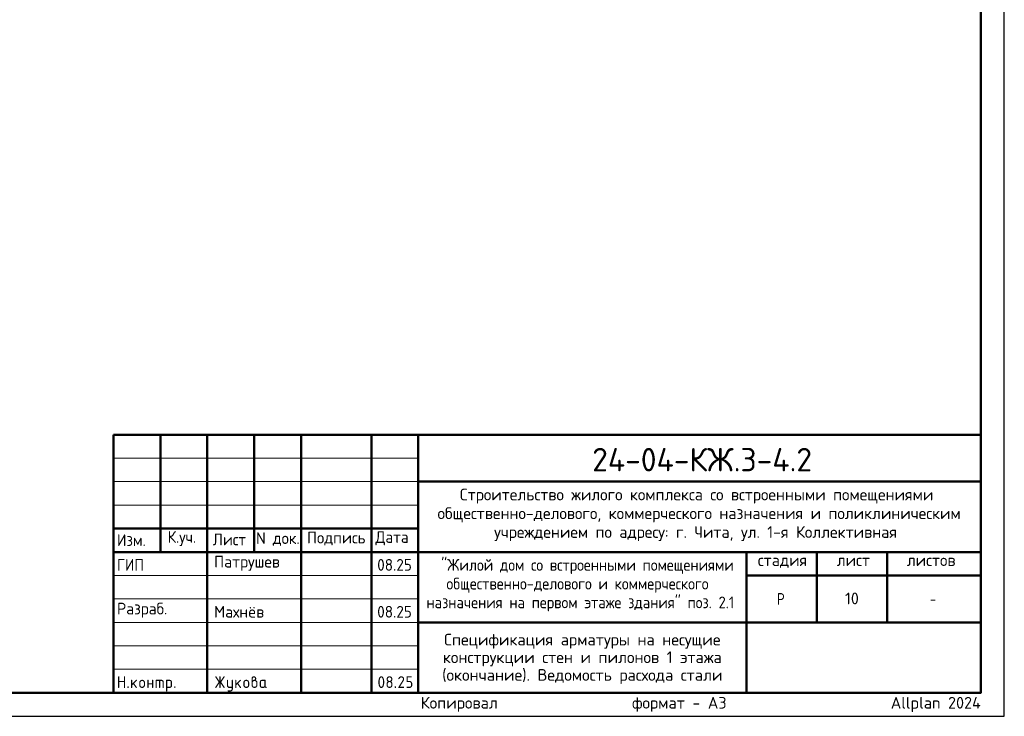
# Model space of a CAD drawing. Header units: millimetres. Extents: x 0 to 42000, y -2 to 29700.
# Tile 2 of 3: x 21000 to 42000, y -2 to 14849. Entities that reach past the tile are written whole.
import ezdxf

# ---------------------------------------------------------------- set-up
doc = ezdxf.new("R2010")
doc.units = ezdxf.units.MM
doc.layers.add('Standard', color=7, linetype='Continuous', lineweight=25)
doc.layers.add('Надписи', color=7, linetype='Continuous', lineweight=25)
doc.styles.add('ISOCPEUR', font='txt')

msp = doc.modelspace()

# ---------------------------------------------------------------- hatches: boundary and pattern name
at = {"layer": 'Standard', "linetype": 'Continuous', "lineweight": 25, "transparency": 33554687}
for points in [[(23099, 614), (23099, 839), (23099, 840), (23099, 842), (23099, 843), (23100, 844), (23100, 845), (23101, 846), (23101, 847), (23102, 848), (23103, 849), (23104, 850), (23105, 850), (23106, 851), (23107, 851), (23109, 851), (23110, 851), (23112, 851), (23113, 851), (23115, 851), (23116, 851), (23117, 851), (23118, 850), (23119, 850), (23120, 849), (23121, 848), (23122, 847), (23122, 846), (23123, 845), (23123, 844), (23124, 843), (23124, 842), (23124, 840), (23124, 839), (23124, 751), (23224, 751), (23224, 839), (23224, 840), (23224, 842), (23224, 843), (23225, 844), (23225, 845), (23226, 846), (23226, 847), (23227, 848), (23228, 849), (23229, 850), (23230, 850), (23231, 851), (23232, 851), (23233, 851), (23235, 851), (23236, 851), (23238, 851), (23239, 851), (23241, 851), (23242, 851), (23243, 850), (23244, 850), (23245, 849), (23246, 848), (23247, 847), (23247, 846), (23248, 845), (23248, 844), (23249, 843), (23249, 842), (23249, 840), (23249, 839), (23249, 614), (23249, 612), (23249, 611), (23249, 609), (23248, 608), (23248, 607), (23247, 606), (23247, 605), (23246, 604), (23245, 604), (23244, 603), (23243, 602), (23242, 602), (23241, 602), (23239, 601), (23238, 601), (23236, 601), (23235, 601), (23233, 601), (23232, 602), (23231, 602), (23230, 602), (23229, 603), (23228, 604), (23227, 604), (23226, 605), (23226, 606), (23225, 607), (23225, 608), (23224, 609), (23224, 611), (23224, 612), (23224, 614), (23224, 726), (23124, 726), (23124, 614), (23124, 612), (23124, 611), (23124, 609), (23123, 608), (23123, 607), (23122, 606), (23122, 605), (23121, 604), (23120, 604), (23119, 603), (23118, 602), (23117, 602), (23116, 602), (23115, 601), (23113, 601), (23112, 601), (23110, 601), (23109, 601), (23107, 602), (23106, 602), (23105, 602), (23104, 603), (23103, 604), (23102, 604), (23101, 605), (23101, 606), (23100, 607), (23100, 608), (23099, 609), (23099, 611), (23099, 612)], [(25259, 704), (25194, 607), (25193, 605), (25192, 604), (25191, 603), (25190, 603), (25188, 602), (25187, 602), (25185, 601), (25183, 601), (25182, 601), (25180, 601), (25179, 602), (25178, 602), (25177, 603), (25176, 603), (25175, 604), (25174, 605), (25173, 605), (25173, 606), (25172, 607), (25172, 609), (25171, 610), (25171, 611), (25171, 613), (25171, 614), (25171, 616), (25172, 618), (25172, 619), (25173, 621), (25243, 726), (25173, 832), (25172, 833), (25172, 835), (25171, 837), (25171, 838), (25171, 840), (25171, 841), (25171, 843), (25172, 844), (25172, 845), (25173, 846), (25173, 847), (25174, 848), (25175, 849), (25176, 849), (25177, 850), (25178, 850), (25179, 851), (25181, 851), (25182, 851), (25184, 851), (25185, 851), (25187, 851), (25188, 851), (25189, 850), (25191, 849), (25192, 848), (25193, 847), (25194, 846), (25259, 749), (25259, 839), (25259, 840), (25259, 842), (25259, 843), (25259, 844), (25260, 845), (25260, 846), (25261, 847), (25262, 848), (25262, 849), (25263, 850), (25264, 850), (25266, 851), (25267, 851), (25268, 851), (25269, 851), (25271, 851), (25273, 851), (25274, 851), (25275, 851), (25277, 851), (25278, 850), (25279, 850), (25280, 849), (25280, 848), (25281, 847), (25282, 846), (25282, 845), (25283, 844), (25283, 843), (25283, 842), (25284, 840), (25284, 839), (25284, 749), (25348, 846), (25349, 847), (25350, 848), (25351, 849), (25353, 850), (25354, 851), (25356, 851), (25357, 851), (25359, 851), (25360, 851), (25361, 851), (25362, 851), (25363, 850), (25365, 850), (25366, 849), (25367, 848), (25367, 847), (25368, 847), (25369, 846), (25370, 845), (25370, 843), (25371, 842), (25371, 841), (25371, 840), (25371, 839), (25371, 837), (25371, 835), (25370, 833), (25369, 832), (25299, 726), (25369, 621), (25370, 619), (25371, 617), (25371, 616), (25371, 614), (25371, 613), (25371, 611), (25371, 610), (25370, 609), (25370, 608), (25369, 607), (25368, 606), (25368, 605), (25367, 604), (25366, 603), (25365, 603), (25364, 602), (25363, 602), (25361, 602), (25360, 601), (25359, 601), (25357, 601), (25356, 602), (25354, 602), (25353, 603), (25351, 603), (25350, 604), (25349, 605), (25348, 607), (25284, 704), (25284, 614), (25284, 612), (25283, 611), (25283, 609), (25283, 608), (25282, 607), (25282, 606), (25281, 605), (25280, 604), (25280, 604), (25279, 603), (25278, 602), (25277, 602), (25275, 602), (25274, 601), (25273, 601), (25271, 601), (25269, 601), (25268, 601), (25267, 602), (25266, 602), (25264, 602), (25263, 603), (25262, 604), (25262, 604), (25261, 605), (25260, 606), (25260, 607), (25259, 608), (25259, 609), (25259, 611), (25259, 612), (25259, 614)], [(29137, 851), (29140, 851), (29144, 851), (29147, 851), (29150, 850), (29153, 850), (29156, 849), (29158, 848), (29161, 847), (29164, 846), (29167, 844), (29169, 843), (29172, 841), (29174, 839), (29177, 837), (29179, 835), (29181, 833), (29184, 831), (29186, 828), (29188, 826), (29189, 823), (29191, 821), (29193, 818), (29194, 816), (29195, 813), (29196, 810), (29197, 807), (29198, 804), (29198, 801), (29199, 798), (29199, 795), (29200, 792), (29200, 789), (29200, 784), (29199, 780), (29198, 775), (29197, 771), (29195, 766), (29193, 762), (29191, 757), (29188, 753), (29110, 626), (29187, 626), (29189, 626), (29190, 626), (29191, 626), (29193, 626), (29194, 625), (29195, 625), (29196, 624), (29197, 623), (29197, 622), (29198, 621), (29198, 620), (29199, 619), (29199, 618), (29199, 617), (29200, 615), (29200, 614), (29200, 612), (29199, 611), (29199, 610), (29199, 608), (29198, 607), (29198, 606), (29197, 605), (29197, 604), (29196, 604), (29195, 603), (29194, 602), (29193, 602), (29191, 602), (29190, 601), (29189, 601), (29187, 601), (29087, 601), (29086, 601), (29084, 601), (29083, 602), (29082, 602), (29081, 602), (29080, 603), (29079, 604), (29078, 604), (29077, 605), (29076, 606), (29076, 607), (29075, 608), (29075, 609), (29075, 611), (29075, 612), (29075, 614), (29075, 616), (29075, 617), (29076, 619), (29077, 621), (29168, 768), (29170, 771), (29171, 773), (29172, 776), (29173, 778), (29174, 781), (29174, 783), (29175, 786), (29175, 789), (29175, 793), (29174, 796), (29173, 800), (29172, 803), (29171, 806), (29168, 809), (29166, 813), (29164, 815), (29161, 818), (29158, 820), (29155, 822), (29152, 823), (29148, 825), (29145, 826), (29141, 826), (29137, 826), (29135, 826), (29132, 826), (29129, 825), (29127, 824), (29124, 823), (29122, 822), (29119, 820), (29117, 818), (29114, 816), (29112, 814), (29110, 812), (29107, 809), (29105, 806), (29103, 802), (29100, 799), (29098, 795), (29097, 793), (29096, 792), (29095, 791), (29094, 790), (29092, 790), (29091, 789), (29089, 789), (29087, 789), (29086, 789), (29084, 789), (29083, 789), (29082, 790), (29081, 790), (29080, 791), (29079, 791), (29078, 792), (29077, 793), (29076, 794), (29076, 795), (29075, 796), (29075, 797), (29075, 798), (29075, 800), (29075, 801), (29075, 803), (29075, 804), (29075, 805), (29076, 806), (29079, 812), (29082, 817), (29085, 822), (29088, 826), (29092, 830), (29095, 834), (29099, 837), (29103, 840), (29107, 843), (29111, 845), (29115, 847), (29119, 848), (29123, 850), (29128, 851), (29132, 851)], [(29250, 739), (29250, 839), (29250, 840), (29250, 842), (29250, 843), (29250, 844), (29251, 845), (29251, 846), (29252, 847), (29253, 848), (29253, 849), (29254, 850), (29255, 850), (29257, 851), (29258, 851), (29259, 851), (29261, 851), (29262, 851), (29349, 851), (29351, 851), (29352, 851), (29354, 851), (29355, 851), (29356, 850), (29357, 850), (29358, 849), (29359, 848), (29359, 847), (29360, 846), (29361, 845), (29361, 844), (29361, 843), (29362, 842), (29362, 840), (29362, 839), (29362, 837), (29362, 836), (29361, 834), (29361, 833), (29361, 832), (29360, 831), (29359, 830), (29359, 829), (29358, 829), (29357, 828), (29356, 827), (29355, 827), (29354, 827), (29352, 826), (29351, 826), (29349, 826), (29275, 826), (29275, 751), (29312, 751), (29315, 751), (29318, 751), (29321, 751), (29324, 750), (29327, 750), (29330, 749), (29333, 748), (29336, 747), (29339, 746), (29341, 744), (29344, 743), (29347, 741), (29349, 739), (29351, 737), (29354, 735), (29356, 733), (29358, 731), (29360, 728), (29362, 726), (29364, 723), (29366, 721), (29367, 718), (29369, 715), (29370, 713), (29371, 710), (29372, 707), (29373, 704), (29373, 701), (29374, 698), (29374, 695), (29374, 692), (29374, 689), (29374, 664), (29374, 661), (29374, 657), (29374, 654), (29373, 651), (29373, 648), (29372, 645), (29371, 643), (29370, 640), (29369, 637), (29367, 634), (29366, 632), (29364, 629), (29362, 627), (29360, 624), (29358, 622), (29356, 620), (29354, 617), (29351, 615), (29349, 613), (29346, 612), (29344, 610), (29341, 608), (29339, 607), (29336, 606), (29333, 605), (29330, 604), (29327, 603), (29324, 602), (29321, 602), (29318, 602), (29315, 601), (29312, 601), (29262, 601), (29261, 601), (29259, 601), (29258, 602), (29257, 602), (29255, 602), (29254, 603), (29253, 604), (29253, 604), (29252, 605), (29251, 606), (29251, 607), (29250, 608), (29250, 610), (29250, 611), (29250, 612), (29250, 614), (29250, 615), (29250, 617), (29250, 618), (29250, 619), (29251, 620), (29251, 621), (29252, 622), (29253, 623), (29253, 624), (29254, 625), (29255, 625), (29257, 626), (29258, 626), (29259, 626), (29261, 626), (29262, 626), (29312, 626), (29316, 626), (29319, 627), (29323, 628), (29326, 629), (29330, 630), (29333, 632), (29336, 634), (29338, 637), (29341, 640), (29343, 643), (29345, 646), (29347, 649), (29348, 653), (29349, 656), (29349, 660), (29349, 664), (29349, 689), (29349, 693), (29349, 696), (29348, 700), (29347, 703), (29345, 707), (29343, 710), (29341, 713), (29338, 715), (29336, 718), (29333, 720), (29330, 722), (29326, 724), (29323, 725), (29319, 726), (29316, 726), (29312, 726), (29262, 726), (29261, 726), (29259, 726), (29258, 727), (29257, 727), (29255, 727), (29254, 728), (29253, 729), (29253, 729), (29252, 730), (29251, 731), (29251, 732), (29250, 733), (29250, 734), (29250, 736), (29250, 737)], [(23299, 626), (23299, 628), (23299, 629), (23299, 631), (23300, 632), (23300, 633), (23301, 634), (23301, 635), (23302, 636), (23303, 637), (23304, 637), (23305, 638), (23306, 638), (23307, 638), (23309, 639), (23310, 639), (23312, 639), (23313, 639), (23314, 639), (23316, 638), (23317, 638), (23318, 638), (23319, 637), (23320, 637), (23321, 636), (23322, 635), (23322, 634), (23323, 633), (23323, 632), (23324, 631), (23324, 629), (23324, 628), (23324, 626), (23324, 614), (23324, 612), (23324, 611), (23324, 610), (23323, 608), (23323, 607), (23322, 606), (23322, 605), (23321, 604), (23320, 604), (23319, 603), (23318, 602), (23317, 602), (23316, 602), (23314, 601), (23313, 601), (23312, 601), (23310, 601), (23309, 601), (23307, 602), (23306, 602), (23305, 602), (23304, 603), (23303, 604), (23302, 604), (23301, 605), (23301, 606), (23300, 607), (23300, 608), (23299, 610), (23299, 611), (23299, 612), (23299, 614)], [(23399, 694), (23478, 773), (23478, 773), (23479, 774), (23480, 775), (23482, 775), (23483, 776), (23484, 776), (23485, 776), (23486, 776), (23488, 776), (23489, 776), (23491, 776), (23492, 775), (23493, 775), (23494, 774), (23495, 774), (23496, 773), (23497, 772), (23497, 771), (23498, 770), (23498, 769), (23499, 768), (23499, 767), (23499, 765), (23499, 764), (23499, 762), (23499, 761), (23498, 760), (23498, 759), (23497, 758), (23497, 757), (23496, 756), (23495, 755), (23440, 700), (23496, 621), (23498, 619), (23498, 617), (23499, 616), (23499, 614), (23499, 612), (23499, 611), (23499, 609), (23498, 608), (23498, 607), (23497, 606), (23497, 605), (23496, 604), (23495, 604), (23494, 603), (23493, 602), (23492, 602), (23491, 602), (23489, 601), (23488, 601), (23486, 601), (23485, 601), (23483, 602), (23482, 602), (23480, 603), (23479, 603), (23478, 604), (23477, 605), (23476, 607), (23422, 682), (23399, 659), (23399, 614), (23399, 612), (23399, 611), (23399, 609), (23398, 608), (23398, 607), (23397, 606), (23397, 605), (23396, 604), (23395, 604), (23394, 603), (23393, 602), (23392, 602), (23391, 602), (23389, 601), (23388, 601), (23386, 601), (23385, 601), (23383, 601), (23382, 602), (23381, 602), (23380, 602), (23379, 603), (23378, 604), (23377, 604), (23376, 605), (23376, 606), (23375, 607), (23375, 608), (23374, 609), (23374, 611), (23374, 612), (23374, 614), (23374, 764), (23374, 765), (23374, 767), (23374, 768), (23375, 769), (23375, 770), (23376, 771), (23376, 772), (23377, 773), (23378, 774), (23379, 774), (23380, 775), (23381, 775), (23382, 776), (23383, 776), (23385, 776), (23386, 776), (23388, 776), (23389, 776), (23391, 776), (23392, 775), (23393, 775), (23394, 774), (23395, 774), (23396, 773), (23397, 772), (23397, 771), (23398, 770), (23398, 769), (23399, 768), (23399, 767), (23399, 765), (23399, 764)], [(23749, 676), (23749, 614), (23749, 612), (23748, 611), (23748, 609), (23748, 608), (23747, 607), (23747, 606), (23746, 605), (23746, 604), (23745, 604), (23744, 603), (23743, 602), (23742, 602), (23740, 602), (23739, 601), (23738, 601), (23736, 601), (23735, 601), (23733, 601), (23732, 602), (23731, 602), (23729, 602), (23729, 603), (23728, 604), (23727, 604), (23726, 605), (23725, 606), (23725, 607), (23724, 608), (23724, 609), (23724, 611), (23724, 612), (23724, 614), (23724, 764), (23724, 765), (23724, 767), (23724, 768), (23724, 769), (23725, 770), (23725, 771), (23726, 772), (23727, 773), (23728, 774), (23729, 774), (23729, 775), (23731, 775), (23732, 776), (23733, 776), (23735, 776), (23736, 776), (23738, 776), (23739, 776), (23740, 776), (23742, 775), (23743, 775), (23744, 774), (23745, 774), (23746, 773), (23746, 772), (23747, 771), (23747, 770), (23748, 769), (23748, 768), (23748, 767), (23749, 765), (23749, 764), (23749, 701), (23823, 701), (23823, 764), (23823, 765), (23824, 767), (23824, 768), (23824, 769), (23825, 770), (23825, 771), (23826, 772), (23826, 773), (23827, 774), (23828, 774), (23829, 775), (23830, 775), (23832, 776), (23833, 776), (23834, 776), (23836, 776), (23837, 776), (23839, 776), (23840, 776), (23841, 775), (23843, 775), (23843, 774), (23844, 774), (23845, 773), (23846, 772), (23847, 771), (23847, 770), (23848, 769), (23848, 768), (23848, 767), (23848, 765), (23848, 764), (23848, 614), (23848, 612), (23848, 611), (23848, 609), (23848, 608), (23847, 607), (23847, 606), (23846, 605), (23845, 604), (23844, 604), (23843, 603), (23843, 602), (23841, 602), (23840, 602), (23839, 601), (23837, 601), (23836, 601), (23834, 601), (23833, 601), (23832, 602), (23830, 602), (23829, 602), (23828, 603), (23827, 604), (23826, 604), (23826, 605), (23825, 606), (23825, 607), (23824, 608), (23824, 609), (23824, 611), (23823, 612), (23823, 614), (23823, 676)], [(23911, 776), (24023, 776), (24026, 776), (24028, 776), (24031, 776), (24033, 775), (24036, 775), (24038, 774), (24040, 773), (24043, 773), (24045, 772), (24047, 770), (24049, 769), (24051, 768), (24053, 767), (24055, 765), (24057, 763), (24059, 762), (24061, 760), (24062, 758), (24064, 756), (24065, 754), (24067, 752), (24068, 750), (24069, 748), (24070, 745), (24071, 743), (24071, 741), (24072, 739), (24072, 736), (24073, 734), (24073, 731), (24073, 729), (24073, 726), (24073, 614), (24073, 612), (24073, 611), (24073, 609), (24073, 608), (24072, 607), (24072, 606), (24071, 605), (24070, 604), (24069, 604), (24068, 603), (24067, 602), (24066, 602), (24065, 602), (24064, 601), (24062, 601), (24061, 601), (24059, 601), (24058, 601), (24057, 602), (24055, 602), (24054, 602), (24053, 603), (24052, 604), (24051, 604), (24051, 605), (24050, 606), (24049, 607), (24049, 608), (24049, 609), (24048, 611), (24048, 612), (24048, 614), (24048, 726), (24048, 729), (24048, 731), (24047, 734), (24046, 736), (24046, 738), (24044, 740), (24043, 742), (24041, 744), (24039, 746), (24037, 747), (24035, 748), (24033, 749), (24031, 750), (24028, 751), (24026, 751), (24023, 751), (23998, 751), (23998, 614), (23998, 612), (23998, 611), (23998, 609), (23998, 608), (23997, 607), (23997, 606), (23996, 605), (23995, 604), (23995, 604), (23994, 603), (23993, 602), (23991, 602), (23990, 602), (23989, 601), (23987, 601), (23986, 601), (23984, 601), (23983, 601), (23982, 602), (23980, 602), (23979, 602), (23978, 603), (23977, 604), (23977, 604), (23976, 605), (23975, 606), (23975, 607), (23974, 608), (23974, 609), (23974, 611), (23973, 612), (23973, 614), (23973, 751), (23924, 751), (23924, 614), (23924, 612), (23923, 611), (23923, 609), (23923, 608), (23922, 607), (23922, 606), (23921, 605), (23920, 604), (23920, 604), (23919, 603), (23918, 602), (23916, 602), (23915, 602), (23914, 601), (23913, 601), (23911, 601), (23909, 601), (23908, 601), (23907, 602), (23906, 602), (23904, 602), (23903, 603), (23902, 604), (23902, 604), (23901, 605), (23900, 606), (23900, 607), (23899, 608), (23899, 609), (23899, 611), (23898, 612), (23898, 614), (23898, 764), (23898, 765), (23899, 767), (23899, 768), (23899, 769), (23900, 770), (23900, 771), (23901, 772), (23902, 773), (23902, 774), (23903, 774), (23904, 775), (23905, 775), (23907, 776), (23908, 776), (23909, 776)], [(24298, 626), (24298, 628), (24298, 629), (24299, 631), (24299, 632), (24299, 633), (24300, 634), (24301, 635), (24301, 636), (24302, 637), (24303, 637), (24304, 638), (24305, 638), (24307, 638), (24308, 639), (24309, 639), (24311, 639), (24312, 639), (24314, 639), (24315, 638), (24316, 638), (24317, 638), (24318, 637), (24319, 637), (24320, 636), (24321, 635), (24322, 634), (24322, 633), (24323, 632), (24323, 631), (24323, 629), (24323, 628), (24323, 626), (24323, 614), (24323, 612), (24323, 611), (24323, 610), (24323, 608), (24322, 607), (24322, 606), (24321, 605), (24320, 604), (24319, 604), (24318, 603), (24317, 602), (24316, 602), (24315, 602), (24314, 601), (24312, 601), (24311, 601), (24309, 601), (24308, 601), (24307, 602), (24305, 602), (24304, 602), (24303, 603), (24302, 604), (24301, 604), (24301, 605), (24300, 606), (24299, 607), (24299, 608), (24299, 610), (24298, 611), (24298, 612), (24298, 614)], [(25521, 576), (25521, 601), (25471, 601), (25468, 601), (25466, 602), (25463, 602), (25461, 602), (25458, 603), (25456, 603), (25454, 604), (25452, 605), (25449, 606), (25447, 607), (25445, 608), (25443, 609), (25441, 611), (25439, 612), (25437, 614), (25436, 616), (25434, 618), (25432, 620), (25431, 622), (25429, 624), (25428, 626), (25427, 628), (25426, 630), (25425, 632), (25424, 634), (25423, 637), (25422, 639), (25422, 641), (25422, 644), (25421, 646), (25421, 649), (25421, 651), (25421, 764), (25421, 765), (25421, 767), (25421, 768), (25422, 769), (25422, 770), (25423, 771), (25423, 772), (25424, 773), (25425, 774), (25426, 774), (25427, 775), (25428, 775), (25429, 776), (25431, 776), (25432, 776), (25434, 776), (25435, 776), (25437, 776), (25438, 776), (25439, 775), (25440, 775), (25441, 774), (25442, 774), (25443, 773), (25444, 772), (25444, 771), (25445, 770), (25445, 769), (25446, 768), (25446, 767), (25446, 765), (25446, 764), (25446, 651), (25446, 649), (25447, 646), (25447, 644), (25448, 642), (25449, 640), (25450, 638), (25452, 636), (25454, 634), (25455, 632), (25457, 630), (25459, 629), (25462, 628), (25464, 627), (25466, 627), (25468, 626), (25471, 626), (25521, 626), (25521, 764), (25521, 765), (25521, 767), (25521, 768), (25522, 769), (25522, 770), (25523, 771), (25523, 772), (25524, 773), (25525, 774), (25526, 774), (25527, 775), (25528, 775), (25529, 776), (25530, 776), (25532, 776), (25533, 776), (25535, 776), (25536, 776), (25538, 776), (25539, 775), (25540, 775), (25541, 774), (25542, 774), (25543, 773), (25544, 772), (25544, 771), (25545, 770), (25545, 769), (25545, 768), (25546, 767), (25546, 765), (25546, 764), (25546, 576), (25546, 574), (25546, 571), (25545, 569), (25545, 566), (25545, 564), (25544, 562), (25543, 559), (25542, 557), (25541, 555), (25540, 553), (25539, 551), (25538, 549), (25537, 547), (25535, 545), (25533, 543), (25532, 541), (25530, 539), (25528, 538), (25526, 536), (25524, 535), (25522, 533), (25520, 532), (25518, 531), (25516, 530), (25514, 529), (25511, 528), (25509, 528), (25507, 527), (25504, 527), (25502, 527), (25499, 526), (25497, 526), (25446, 526), (25445, 526), (25443, 527), (25442, 527), (25441, 527), (25440, 528), (25439, 528), (25438, 529), (25437, 529), (25436, 530), (25435, 531), (25435, 532), (25434, 533), (25434, 535), (25434, 536), (25434, 537), (25434, 539), (25434, 540), (25434, 541), (25434, 542), (25435, 544), (25435, 545), (25436, 546), (25436, 547), (25437, 548), (25438, 549), (25439, 549), (25440, 550), (25442, 550), (25443, 551), (25444, 551), (25445, 551), (25446, 551), (25496, 551), (25499, 551), (25501, 552), (25503, 552), (25506, 553), (25508, 554), (25510, 555), (25512, 557), (25514, 558), (25515, 560), (25517, 562), (25518, 564), (25519, 566), (25520, 568), (25520, 571), (25521, 573)], [(25621, 694), (25700, 773), (25700, 773), (25701, 774), (25702, 775), (25704, 775), (25705, 776), (25706, 776), (25707, 776), (25708, 776), (25710, 776), (25711, 776), (25713, 776), (25714, 775), (25715, 775), (25716, 774), (25717, 774), (25718, 773), (25719, 772), (25719, 771), (25720, 770), (25720, 769), (25721, 768), (25721, 767), (25721, 765), (25721, 764), (25721, 762), (25721, 761), (25721, 760), (25720, 759), (25720, 758), (25719, 757), (25718, 756), (25717, 755), (25662, 700), (25719, 621), (25720, 619), (25720, 617), (25721, 616), (25721, 614), (25721, 612), (25721, 611), (25721, 609), (25720, 608), (25720, 607), (25719, 606), (25719, 605), (25718, 604), (25717, 604), (25716, 603), (25715, 602), (25714, 602), (25713, 602), (25711, 601), (25710, 601), (25708, 601), (25707, 601), (25705, 602), (25704, 602), (25703, 603), (25701, 603), (25700, 604), (25699, 605), (25698, 607), (25644, 682), (25621, 659), (25621, 614), (25621, 612), (25621, 611), (25621, 609), (25620, 608), (25620, 607), (25619, 606), (25619, 605), (25618, 604), (25617, 604), (25616, 603), (25615, 602), (25614, 602), (25613, 602), (25611, 601), (25610, 601), (25608, 601), (25607, 601), (25606, 601), (25604, 602), (25603, 602), (25602, 602), (25601, 603), (25600, 604), (25599, 604), (25598, 605), (25598, 606), (25597, 607), (25597, 608), (25596, 609), (25596, 611), (25596, 612), (25596, 614), (25596, 764), (25596, 765), (25596, 767), (25596, 768), (25597, 769), (25597, 770), (25598, 771), (25598, 772), (25599, 773), (25600, 774), (25601, 774), (25602, 775), (25603, 775), (25604, 776), (25606, 776), (25607, 776), (25608, 776), (25610, 776), (25611, 776), (25613, 776), (25614, 775), (25615, 775), (25616, 774), (25617, 774), (25618, 773), (25619, 772), (25619, 771), (25620, 770), (25620, 769), (25621, 768), (25621, 767), (25621, 765), (25621, 764)], [(29000, 626), (29000, 628), (29000, 629), (29000, 631), (29001, 632), (29001, 633), (29002, 634), (29002, 635), (29003, 636), (29004, 637), (29005, 637), (29006, 638), (29007, 638), (29008, 638), (29009, 639), (29011, 639), (29012, 639), (29014, 639), (29015, 639), (29017, 638), (29018, 638), (29019, 638), (29020, 637), (29021, 637), (29022, 636), (29023, 635), (29023, 634), (29024, 633), (29024, 632), (29024, 631), (29025, 629), (29025, 628), (29025, 626), (29025, 614), (29025, 612), (29025, 611), (29024, 610), (29024, 608), (29024, 607), (29023, 606), (29023, 605), (29022, 604), (29021, 604), (29020, 603), (29019, 602), (29018, 602), (29017, 602), (29015, 601), (29014, 601), (29012, 601), (29011, 601), (29009, 601), (29008, 602), (29007, 602), (29006, 602), (29005, 603), (29004, 604), (29003, 604), (29002, 605), (29002, 606), (29001, 607), (29001, 608), (29000, 610), (29000, 611), (29000, 612), (29000, 614)]]:
    msp.add_hatch(color=7, dxfattribs=at).paths.add_polyline_path(points, flags=16)
h = msp.add_hatch(color=7, dxfattribs=at)
h.paths.add_polyline_path([(25971, 764), (25975, 767), (25979, 769), (25982, 772), (25986, 773), (25990, 775), (25993, 775), (25997, 776), (26000, 776), (26002, 776), (26004, 777), (26006, 777), (26007, 778), (26009, 779), (26011, 781), (26013, 783), (26014, 785), (26016, 787), (26017, 789), (26018, 791), (26019, 793), (26020, 795), (26020, 797), (26021, 799), (26021, 801), (26021, 804), (26020, 806), (26020, 809), (26019, 811), (26018, 813), (26017, 815), (26015, 817), (26014, 819), (26012, 821), (26010, 822), (26008, 824), (26005, 824), (26003, 825), (26001, 826), (25998, 826), (25996, 826), (25993, 826), (25991, 826), (25988, 825), (25986, 824), (25984, 823), (25982, 822), (25980, 821), (25978, 819), (25976, 817), (25975, 815), (25973, 813), (25973, 811), (25972, 809), (25971, 806), (25971, 804), (25971, 801)])
h.paths.add_polyline_path([(26033, 771), (26037, 769), (26041, 767), (26045, 765), (26048, 762), (26052, 759), (26055, 756), (26058, 752), (26060, 748), (26063, 744), (26065, 740), (26067, 736), (26068, 732), (26069, 727), (26070, 723), (26070, 718), (26070, 714), (26070, 664), (26070, 661), (26070, 657), (26070, 654), (26069, 651), (26069, 648), (26068, 645), (26067, 642), (26066, 640), (26065, 637), (26063, 634), (26062, 632), (26060, 629), (26058, 627), (26056, 624), (26054, 622), (26052, 619), (26050, 617), (26048, 615), (26045, 613), (26043, 612), (26040, 610), (26037, 608), (26035, 607), (26032, 606), (26029, 605), (26026, 604), (26024, 603), (26021, 602), (26018, 602), (26014, 602), (26011, 601), (26008, 601), (26005, 601), (26002, 602), (25999, 602), (25996, 602), (25993, 603), (25990, 604), (25987, 605), (25984, 606), (25981, 607), (25979, 608), (25976, 610), (25973, 612), (25971, 613), (25968, 615), (25966, 617), (25964, 620), (25962, 622), (25960, 624), (25958, 627), (25956, 629), (25954, 632), (25953, 634), (25951, 637), (25950, 640), (25949, 643), (25948, 645), (25947, 648), (25947, 651), (25946, 654), (25946, 657), (25946, 661), (25946, 664), (25946, 801), (25946, 804), (25946, 806), (25946, 809), (25947, 811), (25947, 814), (25948, 816), (25948, 818), (25949, 821), (25950, 823), (25951, 825), (25953, 827), (25954, 829), (25955, 831), (25957, 833), (25958, 835), (25960, 837), (25962, 839), (25964, 840), (25966, 842), (25968, 843), (25970, 845), (25972, 846), (25974, 847), (25976, 848), (25979, 849), (25981, 849), (25983, 850), (25986, 850), (25988, 851), (25990, 851), (25993, 851), (25996, 851), (25998, 851), (26001, 851), (26003, 851), (26006, 850), (26008, 850), (26010, 849), (26013, 849), (26015, 848), (26017, 847), (26019, 846), (26021, 844), (26023, 843), (26025, 842), (26027, 840), (26029, 839), (26031, 837), (26033, 835), (26034, 833), (26036, 831), (26037, 829), (26039, 827), (26040, 825), (26041, 823), (26042, 821), (26043, 818), (26043, 816), (26044, 814), (26045, 811), (26045, 809), (26045, 806), (26045, 804), (26045, 801), (26045, 797), (26045, 792), (26044, 788), (26042, 784), (26041, 781), (26038, 777), (26036, 774)], flags=16)
h.paths.add_polyline_path([(26045, 664), (26045, 714), (26045, 718), (26045, 721), (26044, 725), (26043, 728), (26041, 732), (26039, 735), (26037, 738), (26035, 740), (26032, 743), (26029, 745), (26026, 747), (26023, 749), (26019, 750), (26016, 751), (26012, 751), (26008, 751), (26004, 751), (26001, 751), (25997, 750), (25994, 749), (25990, 747), (25987, 745), (25984, 743), (25982, 740), (25979, 738), (25977, 735), (25975, 732), (25973, 728), (25972, 725), (25971, 721), (25971, 718), (25971, 714), (25971, 664), (25971, 660), (25971, 656), (25972, 653), (25973, 649), (25975, 646), (25977, 643), (25979, 640), (25982, 637), (25984, 634), (25987, 632), (25990, 630), (25994, 629), (25997, 628), (26001, 627), (26004, 626), (26008, 626), (26012, 626), (26016, 627), (26019, 628), (26023, 629), (26026, 630), (26029, 633), (26032, 635), (26035, 637), (26037, 640), (26039, 643), (26041, 646), (26043, 649), (26044, 653), (26045, 656), (26045, 660)])
h = msp.add_hatch(color=7, dxfattribs=at)
h.paths.add_polyline_path([(28750, 726), (28750, 734), (28749, 742), (28749, 749), (28748, 756), (28747, 764), (28746, 771), (28745, 778), (28743, 785), (28742, 790), (28741, 795), (28739, 799), (28738, 803), (28736, 807), (28734, 810), (28732, 813), (28731, 816), (28729, 818), (28727, 820), (28724, 822), (28722, 824), (28720, 825), (28718, 826), (28715, 826), (28712, 826), (28710, 826), (28708, 826), (28705, 825), (28703, 824), (28701, 822), (28699, 820), (28696, 818), (28695, 816), (28693, 813), (28691, 810), (28689, 807), (28688, 803), (28686, 799), (28685, 794), (28683, 790), (28682, 785), (28680, 778), (28679, 770), (28678, 763), (28677, 756), (28676, 749), (28676, 741), (28675, 734), (28675, 726), (28675, 719), (28676, 711), (28676, 704), (28677, 696), (28678, 689), (28679, 682), (28680, 675), (28682, 668), (28683, 663), (28684, 658), (28686, 654), (28687, 650), (28689, 646), (28691, 643), (28693, 639), (28694, 637), (28696, 634), (28698, 632), (28701, 630), (28703, 629), (28705, 628), (28707, 627), (28710, 626), (28712, 626), (28715, 626), (28718, 627), (28720, 628), (28722, 629), (28724, 630), (28727, 632), (28729, 634), (28731, 637), (28732, 639), (28734, 643), (28736, 646), (28738, 650), (28739, 654), (28741, 658), (28742, 663), (28743, 668), (28745, 675), (28746, 682), (28747, 689), (28748, 696), (28749, 704), (28749, 711), (28750, 719)])
h.paths.add_polyline_path([(28775, 726), (28775, 721), (28775, 715), (28775, 710), (28774, 705), (28774, 699), (28773, 694), (28773, 689), (28772, 685), (28771, 680), (28771, 675), (28770, 671), (28769, 666), (28768, 662), (28766, 657), (28765, 653), (28764, 649), (28762, 643), (28760, 638), (28757, 633), (28755, 628), (28752, 624), (28749, 620), (28746, 616), (28743, 613), (28740, 610), (28736, 608), (28733, 606), (28729, 604), (28725, 603), (28721, 602), (28717, 601), (28712, 601), (28708, 601), (28704, 602), (28700, 603), (28696, 604), (28692, 606), (28689, 608), (28685, 610), (28682, 613), (28679, 616), (28676, 620), (28673, 624), (28670, 628), (28668, 632), (28665, 638), (28663, 643), (28661, 649), (28660, 653), (28658, 657), (28657, 661), (28656, 666), (28655, 670), (28654, 675), (28654, 680), (28653, 684), (28652, 689), (28652, 694), (28651, 699), (28651, 705), (28650, 710), (28650, 715), (28650, 721), (28650, 726), (28650, 732), (28650, 737), (28650, 743), (28651, 748), (28651, 753), (28652, 758), (28652, 763), (28653, 768), (28654, 773), (28654, 778), (28655, 782), (28656, 787), (28657, 791), (28658, 795), (28660, 800), (28661, 804), (28663, 810), (28665, 815), (28668, 820), (28670, 825), (28673, 829), (28676, 833), (28679, 836), (28682, 839), (28685, 842), (28689, 845), (28692, 847), (28696, 848), (28700, 850), (28704, 851), (28708, 851), (28712, 851), (28717, 851), (28721, 851), (28725, 850), (28729, 848), (28733, 847), (28736, 845), (28740, 842), (28743, 839), (28746, 836), (28749, 833), (28752, 829), (28755, 824), (28757, 820), (28760, 815), (28762, 810), (28764, 804), (28765, 799), (28766, 795), (28768, 791), (28769, 787), (28770, 782), (28771, 777), (28771, 773), (28772, 768), (28773, 763), (28773, 758), (28774, 753), (28774, 748), (28775, 743), (28775, 737), (28775, 732)], flags=16)
h = msp.add_hatch(color=7, dxfattribs=at)
h.paths.add_polyline_path([(28887, 626), (28891, 626), (28895, 627), (28898, 628), (28902, 629), (28905, 630), (28908, 632), (28911, 634), (28914, 637), (28917, 640), (28919, 643), (28921, 646), (28922, 649), (28923, 653), (28924, 656), (28925, 660), (28925, 664), (28925, 689), (28925, 693), (28924, 696), (28923, 700), (28922, 703), (28921, 707), (28919, 710), (28916, 713), (28914, 715), (28911, 718), (28908, 720), (28905, 722), (28902, 724), (28898, 725), (28895, 726), (28891, 726), (28887, 726), (28883, 726), (28880, 726), (28876, 725), (28873, 724), (28870, 722), (28867, 720), (28864, 718), (28861, 715), (28858, 713), (28856, 710), (28854, 707), (28853, 703), (28851, 700), (28851, 696), (28850, 693), (28850, 689), (28850, 664), (28850, 660), (28851, 656), (28851, 653), (28853, 649), (28854, 646), (28856, 643), (28858, 640), (28861, 637), (28864, 634), (28867, 632), (28870, 630), (28873, 629), (28876, 628), (28880, 627), (28883, 626)])
h.paths.add_polyline_path([(28887, 601), (28884, 601), (28881, 602), (28878, 602), (28875, 602), (28872, 603), (28869, 604), (28866, 605), (28863, 606), (28861, 607), (28858, 608), (28855, 610), (28853, 612), (28850, 613), (28848, 615), (28845, 617), (28843, 620), (28841, 622), (28839, 624), (28837, 627), (28835, 629), (28834, 632), (28832, 634), (28831, 637), (28830, 640), (28828, 643), (28828, 645), (28827, 648), (28826, 651), (28826, 654), (28825, 657), (28825, 661), (28825, 664), (28825, 689), (28825, 693), (28825, 696), (28826, 700), (28827, 704), (28827, 707), (28828, 710), (28830, 714), (28831, 717), (28833, 720), (28835, 723), (28837, 726), (28839, 729), (28841, 731), (28844, 734), (28847, 736), (28850, 739), (28847, 741), (28844, 744), (28841, 746), (28839, 749), (28837, 752), (28835, 755), (28833, 758), (28831, 761), (28830, 764), (28828, 767), (28827, 771), (28827, 774), (28826, 778), (28825, 781), (28825, 785), (28825, 789), (28825, 792), (28825, 795), (28826, 798), (28826, 801), (28827, 804), (28828, 807), (28828, 810), (28830, 813), (28831, 816), (28832, 818), (28834, 821), (28835, 823), (28837, 826), (28839, 828), (28841, 831), (28843, 833), (28845, 835), (28848, 837), (28850, 839), (28853, 841), (28855, 843), (28858, 844), (28861, 846), (28863, 847), (28866, 848), (28869, 849), (28872, 850), (28875, 850), (28878, 851), (28881, 851), (28884, 851), (28887, 851), (28891, 851), (28894, 851), (28897, 851), (28900, 850), (28903, 850), (28906, 849), (28909, 848), (28911, 847), (28914, 846), (28917, 844), (28919, 843), (28922, 841), (28924, 839), (28927, 837), (28929, 835), (28931, 833), (28934, 831), (28936, 828), (28938, 826), (28939, 823), (28941, 821), (28943, 818), (28944, 816), (28945, 813), (28946, 810), (28947, 807), (28948, 804), (28949, 801), (28949, 798), (28949, 795), (28950, 792), (28950, 789), (28950, 785), (28949, 781), (28949, 778), (28948, 774), (28947, 771), (28946, 767), (28945, 764), (28943, 761), (28942, 758), (28940, 755), (28938, 752), (28936, 749), (28933, 746), (28931, 744), (28928, 741), (28925, 739), (28929, 735), (28933, 732), (28937, 728), (28939, 724), (28942, 719), (28944, 715), (28946, 710), (28947, 705), (28948, 704), (28948, 702), (28948, 701), (28948, 699), (28949, 697), (28949, 695), (28949, 692), (28949, 690), (28949, 687), (28949, 684), (28950, 681), (28950, 678), (28950, 675), (28950, 671), (28950, 668), (28950, 664), (28950, 661), (28949, 657), (28949, 654), (28949, 651), (28948, 648), (28947, 645), (28946, 643), (28945, 640), (28944, 637), (28943, 634), (28941, 632), (28939, 629), (28938, 627), (28936, 624), (28934, 622), (28931, 620), (28929, 617), (28927, 615), (28924, 613), (28922, 612), (28919, 610), (28917, 608), (28914, 607), (28911, 606), (28909, 605), (28906, 604), (28903, 603), (28900, 602), (28897, 602), (28894, 602), (28891, 601)], flags=16)
h.paths.add_polyline_path([(28887, 751), (28891, 751), (28895, 752), (28898, 753), (28902, 754), (28905, 755), (28908, 757), (28911, 759), (28914, 762), (28917, 765), (28919, 768), (28921, 771), (28922, 774), (28923, 778), (28924, 781), (28925, 785), (28925, 789), (28925, 793), (28924, 796), (28923, 800), (28922, 803), (28921, 806), (28919, 809), (28916, 812), (28914, 815), (28911, 818), (28908, 820), (28905, 822), (28902, 823), (28898, 825), (28895, 826), (28891, 826), (28887, 826), (28883, 826), (28880, 826), (28876, 825), (28873, 823), (28870, 822), (28867, 820), (28864, 818), (28861, 815), (28858, 813), (28856, 810), (28854, 807), (28853, 803), (28851, 800), (28851, 796), (28850, 793), (28850, 789), (28850, 785), (28851, 781), (28851, 778), (28853, 774), (28854, 771), (28856, 768), (28858, 765), (28861, 762), (28864, 759), (28867, 757), (28870, 755), (28873, 754), (28876, 753), (28880, 752), (28883, 751)])
h = msp.add_hatch(color=7, dxfattribs=at)
h.paths.add_polyline_path([(23549, 664), (23549, 714), (23549, 717), (23549, 720), (23549, 723), (23550, 726), (23550, 729), (23551, 732), (23552, 735), (23553, 738), (23554, 740), (23556, 743), (23557, 746), (23559, 748), (23561, 751), (23563, 753), (23565, 756), (23567, 758), (23569, 760), (23572, 762), (23574, 764), (23577, 766), (23579, 768), (23582, 769), (23584, 770), (23587, 772), (23590, 773), (23593, 774), (23596, 774), (23599, 775), (23602, 776), (23605, 776), (23608, 776), (23611, 776), (23614, 776), (23618, 776), (23621, 776), (23624, 775), (23627, 774), (23630, 774), (23633, 773), (23635, 772), (23638, 770), (23641, 769), (23643, 768), (23646, 766), (23648, 764), (23651, 762), (23653, 760), (23655, 758), (23658, 756), (23660, 753), (23662, 751), (23663, 749), (23665, 746), (23666, 743), (23668, 741), (23669, 738), (23670, 735), (23671, 732), (23672, 729), (23672, 726), (23673, 723), (23673, 720), (23674, 717), (23674, 714), (23674, 664), (23674, 660), (23673, 657), (23673, 654), (23672, 651), (23672, 648), (23671, 645), (23670, 642), (23669, 640), (23668, 637), (23666, 634), (23665, 632), (23663, 629), (23662, 627), (23660, 624), (23658, 622), (23655, 620), (23653, 617), (23651, 615), (23648, 613), (23646, 612), (23643, 610), (23641, 608), (23638, 607), (23635, 606), (23632, 605), (23629, 604), (23627, 603), (23624, 602), (23621, 602), (23617, 602), (23614, 601), (23611, 601), (23608, 601), (23605, 602), (23602, 602), (23599, 602), (23596, 603), (23593, 604), (23590, 605), (23587, 606), (23584, 607), (23582, 608), (23579, 610), (23577, 612), (23574, 613), (23572, 615), (23569, 617), (23567, 620), (23565, 622), (23563, 624), (23561, 627), (23559, 629), (23557, 632), (23556, 634), (23554, 637), (23553, 640), (23552, 642), (23551, 645), (23550, 648), (23550, 651), (23549, 654), (23549, 657), (23549, 660)], flags=16)
h.paths.add_polyline_path([(23648, 664), (23648, 714), (23648, 718), (23648, 721), (23647, 725), (23646, 728), (23644, 732), (23642, 735), (23640, 738), (23638, 740), (23635, 743), (23632, 745), (23629, 747), (23625, 749), (23622, 750), (23619, 751), (23615, 751), (23611, 751), (23607, 751), (23604, 751), (23600, 750), (23597, 749), (23594, 747), (23590, 745), (23587, 743), (23585, 740), (23582, 738), (23580, 735), (23578, 732), (23577, 728), (23575, 725), (23574, 721), (23574, 718), (23574, 714), (23574, 664), (23574, 660), (23574, 656), (23575, 653), (23577, 649), (23578, 646), (23580, 643), (23582, 640), (23585, 637), (23587, 634), (23590, 632), (23593, 630), (23597, 629), (23600, 628), (23604, 627), (23607, 626), (23611, 626), (23615, 626), (23619, 627), (23622, 628), (23625, 629), (23629, 630), (23632, 633), (23635, 635), (23638, 637), (23640, 640), (23642, 643), (23644, 646), (23646, 649), (23647, 653), (23648, 656), (23648, 660)])
h = msp.add_hatch(color=7, dxfattribs=at)
h.paths.add_polyline_path([(24123, 764), (24123, 765), (24124, 767), (24124, 768), (24124, 769), (24125, 770), (24125, 771), (24126, 772), (24127, 773), (24127, 774), (24128, 774), (24129, 775), (24130, 775), (24132, 776), (24133, 776), (24134, 776), (24136, 776), (24198, 776), (24201, 776), (24203, 776), (24206, 776), (24208, 775), (24211, 775), (24213, 774), (24215, 773), (24218, 773), (24220, 772), (24222, 770), (24224, 769), (24226, 768), (24228, 767), (24230, 765), (24232, 763), (24234, 762), (24236, 760), (24237, 758), (24239, 756), (24240, 754), (24241, 752), (24243, 750), (24244, 748), (24245, 746), (24245, 743), (24246, 741), (24247, 739), (24247, 736), (24248, 734), (24248, 731), (24248, 729), (24248, 726), (24248, 651), (24248, 649), (24248, 646), (24248, 644), (24247, 641), (24247, 639), (24246, 637), (24245, 634), (24245, 632), (24244, 630), (24243, 628), (24241, 626), (24240, 624), (24239, 622), (24237, 620), (24236, 618), (24234, 616), (24232, 614), (24230, 612), (24228, 611), (24226, 609), (24224, 608), (24222, 607), (24220, 606), (24218, 605), (24215, 604), (24213, 603), (24211, 603), (24208, 602), (24206, 602), (24203, 602), (24201, 601), (24198, 601), (24148, 601), (24148, 539), (24148, 537), (24148, 536), (24148, 535), (24148, 533), (24147, 532), (24147, 531), (24146, 530), (24145, 529), (24145, 529), (24144, 528), (24143, 528), (24141, 527), (24140, 527), (24139, 527), (24138, 526), (24136, 526), (24134, 526), (24133, 527), (24132, 527), (24130, 527), (24129, 528), (24128, 528), (24127, 529), (24127, 529), (24126, 530), (24125, 531), (24125, 532), (24124, 533), (24124, 535), (24124, 536), (24123, 537), (24123, 539)], flags=16)
h.paths.add_polyline_path([(24148, 751), (24148, 626), (24198, 626), (24201, 626), (24203, 627), (24206, 627), (24208, 628), (24210, 629), (24212, 630), (24214, 632), (24216, 634), (24218, 635), (24219, 637), (24220, 639), (24221, 642), (24222, 644), (24223, 646), (24223, 649), (24223, 651), (24223, 726), (24223, 729), (24223, 731), (24222, 734), (24221, 736), (24220, 738), (24219, 740), (24218, 742), (24216, 744), (24214, 746), (24212, 747), (24210, 748), (24208, 749), (24206, 750), (24203, 751), (24201, 751), (24198, 751)])
h = msp.add_hatch(color=7, dxfattribs=at)
h.paths.add_polyline_path([(25771, 664), (25771, 714), (25771, 717), (25771, 720), (25771, 723), (25772, 726), (25773, 729), (25773, 732), (25774, 735), (25775, 738), (25777, 740), (25778, 743), (25779, 746), (25781, 748), (25783, 751), (25785, 753), (25787, 756), (25789, 758), (25791, 760), (25794, 762), (25796, 764), (25799, 766), (25801, 768), (25804, 769), (25806, 770), (25809, 772), (25812, 773), (25815, 774), (25818, 774), (25821, 775), (25824, 776), (25827, 776), (25830, 776), (25833, 776), (25836, 776), (25840, 776), (25843, 776), (25846, 775), (25849, 774), (25852, 774), (25855, 773), (25857, 772), (25860, 770), (25863, 769), (25865, 768), (25868, 766), (25871, 764), (25873, 762), (25875, 760), (25878, 758), (25880, 756), (25882, 753), (25884, 751), (25885, 749), (25887, 746), (25889, 743), (25890, 741), (25891, 738), (25892, 735), (25893, 732), (25894, 729), (25894, 726), (25895, 723), (25895, 720), (25896, 717), (25896, 714), (25896, 664), (25896, 660), (25895, 657), (25895, 654), (25894, 651), (25894, 648), (25893, 645), (25892, 642), (25891, 640), (25890, 637), (25888, 634), (25887, 632), (25885, 629), (25884, 627), (25882, 624), (25880, 622), (25877, 620), (25875, 617), (25873, 615), (25870, 613), (25868, 612), (25865, 610), (25863, 608), (25860, 607), (25857, 606), (25854, 605), (25852, 604), (25849, 603), (25846, 602), (25843, 602), (25840, 602), (25836, 601), (25833, 601), (25830, 601), (25827, 602), (25824, 602), (25821, 602), (25818, 603), (25815, 604), (25812, 605), (25809, 606), (25806, 607), (25804, 608), (25801, 610), (25799, 612), (25796, 613), (25794, 615), (25791, 617), (25789, 620), (25787, 622), (25785, 624), (25783, 627), (25781, 629), (25779, 632), (25778, 634), (25777, 637), (25775, 640), (25774, 642), (25773, 645), (25773, 648), (25772, 651), (25771, 654), (25771, 657), (25771, 660)], flags=16)
h.paths.add_polyline_path([(25871, 664), (25871, 714), (25871, 718), (25870, 721), (25869, 725), (25868, 728), (25866, 732), (25864, 735), (25862, 738), (25860, 740), (25857, 743), (25854, 745), (25851, 747), (25848, 749), (25844, 750), (25841, 751), (25837, 751), (25833, 751), (25829, 751), (25826, 751), (25822, 750), (25819, 749), (25816, 747), (25813, 745), (25810, 743), (25807, 740), (25804, 738), (25802, 735), (25800, 732), (25799, 728), (25797, 725), (25797, 721), (25796, 718), (25796, 714), (25796, 664), (25796, 660), (25797, 656), (25797, 653), (25799, 649), (25800, 646), (25802, 643), (25804, 640), (25807, 637), (25809, 634), (25812, 632), (25815, 630), (25819, 629), (25822, 628), (25826, 627), (25829, 626), (25833, 626), (25837, 626), (25841, 627), (25844, 628), (25848, 629), (25851, 630), (25854, 633), (25857, 635), (25860, 637), (25862, 640), (25864, 643), (25866, 646), (25868, 649), (25869, 653), (25870, 656), (25871, 660)])
h = msp.add_hatch(color=7, dxfattribs=at)
h.paths.add_polyline_path([(26220, 751), (26170, 751), (26168, 751), (26165, 751), (26163, 750), (26161, 749), (26159, 748), (26157, 747), (26155, 746), (26153, 744), (26151, 742), (26150, 740), (26148, 738), (26147, 736), (26146, 734), (26146, 731), (26146, 729), (26146, 726), (26146, 651), (26146, 649), (26146, 646), (26147, 644), (26147, 642), (26148, 640), (26150, 638), (26151, 636), (26153, 634), (26155, 632), (26157, 630), (26159, 629), (26161, 628), (26163, 627), (26166, 627), (26168, 626), (26170, 626), (26195, 626), (26198, 626), (26200, 627), (26203, 627), (26205, 628), (26207, 629), (26209, 630), (26211, 632), (26213, 634), (26215, 635), (26216, 637), (26218, 639), (26218, 642), (26219, 644), (26220, 646), (26220, 649), (26220, 651)])
h.paths.add_polyline_path([(26270, 614), (26270, 612), (26270, 611), (26270, 609), (26270, 608), (26269, 607), (26269, 606), (26268, 605), (26267, 604), (26266, 604), (26265, 603), (26264, 602), (26263, 602), (26262, 602), (26261, 601), (26259, 601), (26258, 601), (26253, 601), (26249, 602), (26246, 603), (26242, 605), (26238, 606), (26235, 609), (26232, 611), (26229, 615), (26226, 611), (26222, 609), (26218, 606), (26214, 605), (26210, 603), (26205, 602), (26200, 601), (26195, 601), (26170, 601), (26168, 601), (26165, 602), (26163, 602), (26160, 602), (26158, 603), (26156, 603), (26153, 604), (26151, 605), (26149, 606), (26147, 607), (26145, 608), (26143, 609), (26141, 611), (26139, 612), (26137, 614), (26135, 616), (26133, 618), (26132, 619), (26130, 621), (26129, 623), (26127, 625), (26126, 628), (26125, 630), (26124, 632), (26123, 634), (26123, 636), (26122, 639), (26121, 641), (26121, 644), (26121, 646), (26121, 649), (26121, 651), (26121, 726), (26121, 729), (26121, 731), (26121, 734), (26121, 736), (26122, 739), (26123, 741), (26123, 743), (26124, 746), (26125, 748), (26126, 750), (26127, 752), (26129, 754), (26130, 756), (26132, 758), (26133, 760), (26135, 762), (26137, 763), (26139, 765), (26141, 767), (26143, 768), (26145, 769), (26147, 770), (26149, 772), (26151, 773), (26153, 773), (26156, 774), (26158, 775), (26160, 775), (26163, 776), (26165, 776), (26168, 776), (26170, 776), (26233, 776), (26234, 776), (26236, 776), (26237, 776), (26238, 775), (26239, 775), (26240, 774), (26241, 774), (26242, 773), (26243, 772), (26244, 771), (26244, 770), (26245, 769), (26245, 768), (26245, 767), (26245, 765), (26245, 764), (26245, 639), (26245, 637), (26246, 636), (26246, 634), (26246, 633), (26246, 632), (26247, 631), (26248, 630), (26248, 629), (26249, 629), (26250, 628), (26251, 627), (26252, 627), (26254, 627), (26255, 626), (26256, 626), (26258, 626), (26259, 626), (26261, 626), (26262, 626), (26263, 625), (26264, 625), (26265, 625), (26266, 624), (26267, 623), (26268, 622), (26269, 621), (26269, 620), (26270, 619), (26270, 618), (26270, 617), (26270, 615)], flags=16)

# ---------------------------------------------------------------- linework, layer by layer
at = {"layer": 'Standard', "color": 7, "linetype": 'Continuous', "lineweight": 50, "transparency": 33554687}
for p, q in [((23000, 500), (23000, 6000)), ((23000, 6000), (41500, 6000)), ((24000, 3500), (24000, 6000)), ((25000, 500), (25000, 6000)), ((26000, 3500), (26000, 6000)), ((27000, 500), (27000, 6000)), ((28500, 500), (28500, 6000)), ((29500, 500), (29500, 6000)), ((29500, 5000), (41500, 5000)), ((23000, 4000), (29500, 4000)), ((23000, 4000), (29500, 4000)), ((23000, 3500), (29500, 3500)), ((23000, 3500), (29500, 3500)), ((29500, 3500), (41500, 3500)), ((36500, 2000), (36500, 3500)), ((38000, 2000), (38000, 3500)), ((39500, 2000), (39500, 3500)), ((36500, 3000), (41500, 3000)), ((29500, 2000), (41500, 2000)), ((36500, 500), (36500, 2000)), ((36500, 500), (36500, 2000))]:
    msp.add_line(p, q, dxfattribs=at)
at = {"layer": 'Standard', "color": 7, "linetype": 'Continuous', "lineweight": 25, "transparency": 33554687}
for p, q in [((41500, 500), (41500, 6000)), ((23000, 500), (41500, 500)), ((23000, 500), (41500, 500)), ((23000, 500), (41500, 500))]:
    msp.add_line(p, q, dxfattribs=at)
at = {"layer": 'Standard', "color": 7, "linetype": 'Continuous', "lineweight": 13, "transparency": 33554687}
for p, q in [((23000, 5500), (29500, 5500)), ((23000, 5000), (29500, 5000)), ((23000, 4500), (29500, 4500)), ((23000, 3000), (29500, 3000)), ((23000, 2500), (29500, 2500)), ((23000, 2500), (29500, 2500)), ((23000, 2000), (29500, 2000)), ((23000, 2000), (29500, 2000)), ((23000, 1500), (29500, 1500)), ((23000, 1000), (29500, 1000))]:
    msp.add_line(p, q, dxfattribs=at)
at = {"layer": 'Standard', "color": 7, "linetype": 'Continuous', "lineweight": 25, "transparency": 33554687}
msp.add_lwpolyline([(0, 0), (42000, 0), (42000, 29700), (0, 29700), (0, 0)], close=True, dxfattribs=at)
at = {"layer": 'Standard', "color": 7, "linetype": 'Continuous', "lineweight": 50, "transparency": 33554687}
msp.add_lwpolyline([(2000, 29200), (41500, 29200), (41500, 500), (2000, 500), (2000, 29200)], close=True, dxfattribs=at)
at = {"layer": 'Standard', "color": 7, "linetype": 'Continuous', "lineweight": 25, "transparency": 33554687}
for points in [[(41500, 29200), (2000, 29200), (2000, 500), (41500, 500), (41500, 29200)], [(41500, 6000), (23000, 6000), (23000, 500), (41500, 500), (41500, 6000)]]:
    msp.add_lwpolyline(points, dxfattribs=at)

# ---------------------------------------------------------------- texts
at = {"layer": 'Standard', "color": 7, "linetype": 'Continuous', "lineweight": 50, "transparency": 33554687, "insert": (33210, 5218), "char_height": 500, "width": 5091.74, "attachment_point": 7, "style": 'ISOCPEUR'}
msp.add_mtext('\\W0.98;24-04-КЖ.3-4.2', dxfattribs=at)
at = {"layer": 'Standard', "color": 7, "linetype": 'Continuous', "lineweight": 25, "transparency": 33554687, "char_height": 250, "attachment_point": 7, "style": 'ISOCPEUR'}
for s, insert, width in [('\\W0.99;Строительство жилого комплекса со встроенными помещениями', (30388, 4533), 10343.94), ('\\W0.99;общественно-делового, коммерческого назначения и поликлиническим', (29912, 4133), 11292.27), ('\\W0.99;учреждением по адресу: г. Чита, ул. 1-я Коллективная', (31119, 3733), 8881.18), ('\\W0.93;Изм.', (23074, 3628), 752.9), ('\\W0.93;К.уч.', (24156, 3628), 816.03), ('\\W0.94;Лист', (25119, 3643), 866.91), ('\\W0.95;N док.', (26043, 3631), 1068.13), ('\\W0.96;Подпись', (27129, 3643), 1344.28), ('\\W0.94;Дата', (28588, 3643), 967.74), ('\\W0.90;"Жилой дом со встроенными помещениями', (29989, 3033), 6132.5), ('\\W0.92;ГИП', (23074, 3101), 689.62), ('\\W0.97;Патрушев', (25146, 3101), 1670.19), ('\\W0.94;08.25', (28625, 3101), 891.68), ('\\W0.90;общественно-делового и коммерческого', (30102, 2633), 5904.56), ('\\W0.99;стадия    лист     листов', (36743, 3162), 4372.59), ('\\W0.90;назначения на первом этаже здания" поз. 2.1', (29676, 2233), 6756.08), ('\\W0.80;Р', (37150, 2375), 299.85), ('\\W0.96;Разраб.', (23074, 2101), 1306.56), ('\\W0.96;Махнёв', (25146, 2101), 1243.91), ('\\W0.94;08.25', (28625, 2101), 891.68), ('\\W0.78;-', (40412, 2375), 271.99)]:
    msp.add_mtext(s, dxfattribs=dict(at, insert=insert, width=width))
at = {"layer": 'Standard', "color": 7, "linetype": 'Continuous', "lineweight": 25, "transparency": 33554687, "insert": (33000, 1758), "char_height": 250, "width": 6241.88, "attachment_point": 2, "line_spacing_factor": 0.903614}
msp.add_mtext('\\A1;{\\fISOCPEUR|i0|b0;\\H250.000000;\\W1.000000;\\C7;Спецификация арматуры на несущие}\\P{\\fISOCPEUR|i0|b0;\\H250.000000;\\W1.000000;\\C7;конструкции стен и пилонов 1 этажа}\\P{\\fISOCPEUR|i0|b0;\\H250.000000;\\W1.000000;\\C7;(окончание). Ведомость расхода стали}\\P', dxfattribs=at)
at = {"layer": 'Standard', "color": 8, "linetype": 'Continuous', "lineweight": 13, "transparency": 33554687, "insert": (41500, 248), "char_height": 250, "width": 11749.46, "attachment_point": 6, "style": 'ISOCPEUR'}
msp.add_mtext('\\A1;{\\fISOCPEUR|i0|b0;\\H250.000000;\\W1.000000;\\C8;Копировал                  формат - А3                      Allplan 2024}\\P', dxfattribs=at)
at = {"layer": 'Надписи', "color": 7, "linetype": 'Continuous', "lineweight": 13, "transparency": 33554687, "insert": (38750, 2510), "char_height": 250, "width": 393.75, "attachment_point": 5, "style": 'ISOCPEUR'}
msp.add_mtext('\\A1;{\\fISOCPEUR|i0|b0;\\H250.000000;\\W1.000000;\\C7;10}\\P', dxfattribs=at)

doc.saveas('drawing.dxf')
